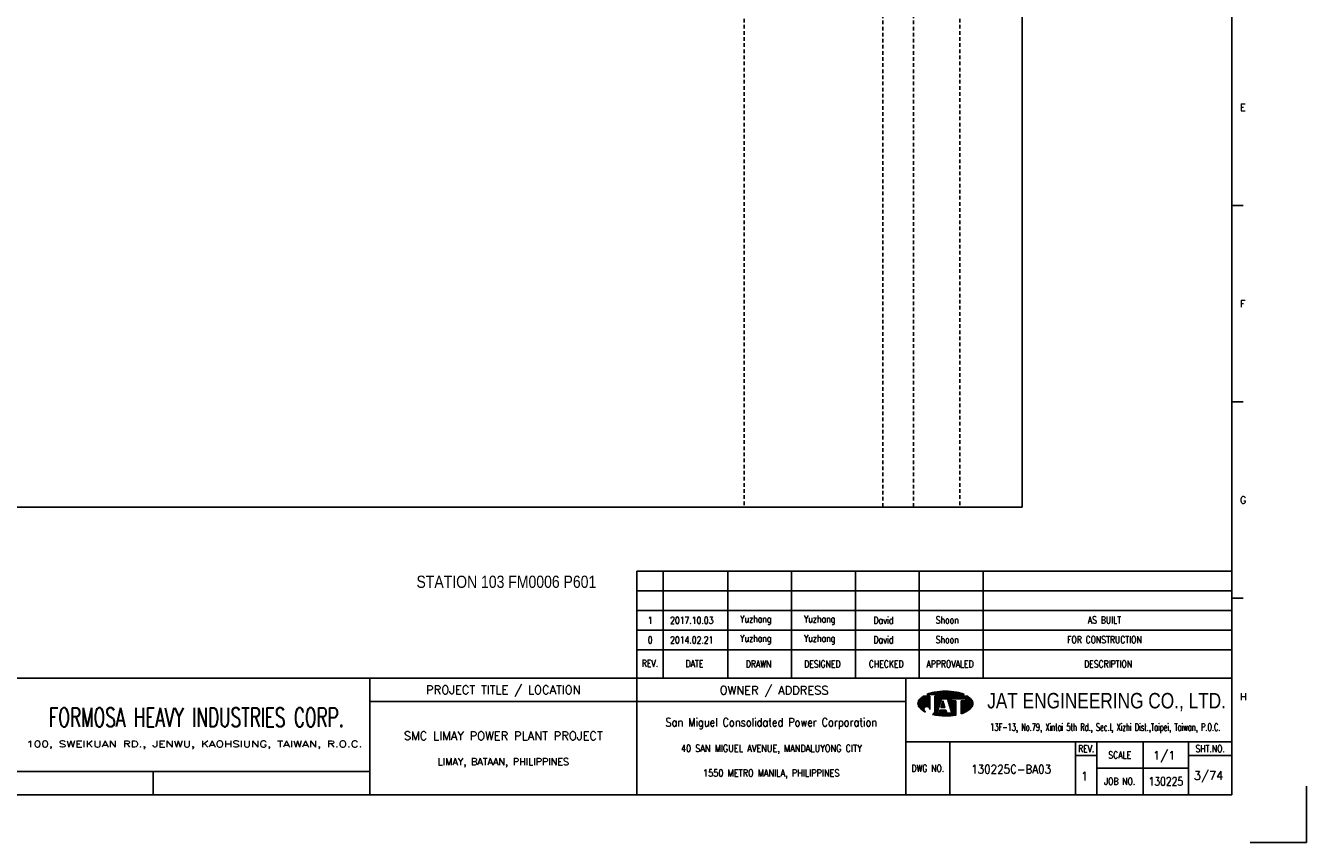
# Model space of a CAD drawing. Extents: x 1140 to 2106, y -51 to 631.
# Tile 2 of 3: x 1582 to 2106, y -51 to 283. Entities that reach past the tile are written whole.
import ezdxf
from ezdxf.enums import TextEntityAlignment as Align

# ---------------------------------------------------------------- set-up
doc = ezdxf.new("R2010")
doc.units = 0
doc.header["$MEASUREMENT"] = 0
doc.linetypes.add('HIDDEN', pattern=[4, 1.5, -1, 1.5])
doc.layers.get('0').update_dxf_attribs({"linetype": 'CONTINUOUS'})
doc.layers.get('DEFPOINTS').update_dxf_attribs({"linetype": 'CONTINUOUS'})
for name, color, linetype in [('B_DIM', 7, 'CONTINUOUS'), ('CON', 4, 'CONTINUOUS'), ('DCS', 7, 'CONTINUOUS'), ('HID', 2, 'HIDDEN'), ('T', 2, 'CONTINUOUS'), ('TEXT', 7, 'CONTINUOUS'), ('圖框CON', 4, 'CONTINUOUS'), ('框線', 6, 'CONTINUOUS')]:
    doc.layers.add(name, color=color, linetype=linetype)
doc.styles.add('AEH', font='simplex', dxfattribs={"width": 0.8, "bigfont": 'ae'})
doc.styles.add('DAYUKP', font='complex', dxfattribs={"bigfont": 'DAYUKP.SHX'})
doc.styles.add('E2', font='simplex.shx', dxfattribs={"height": 2})
doc.styles.add('E3', font='simplex.shx', dxfattribs={"height": 3})
doc.styles.add('ROMANS', font='romans', dxfattribs={"width": 0.8})
doc.styles.add('style3', font='ARIALN.TTF')
doc.styles.add('WMF-Arial0', font='arial.ttf')

# ---------------------------------------------------------------- blocks, each defined once
blk = doc.blocks.new('1880-TITLE_BLK')
at = {"layer": 'TEXT', "color": 2, "linetype": 'Continuous', "style": 'E3'}
for tag, p in [('SCALE', (790.95, 31.17)), ('DWG_NO', (736.41, 26.44)), ('REV', (762.59, 23.97)), ('SHT_NO', (806.74, 23.97))]:
    blk.add_attdef(tag, text='', height=3, dxfattribs=at).set_placement(p, align=Align.MIDDLE)
at = {"layer": 'TEXT', "linetype": 'Continuous', "style": 'E2', "width": 0.6}
for tag, p in [('REV_DATE', (418.65, 19.76)), ('APPR_DATE', (492.93, 19.76))]:
    blk.add_attdef(tag, text='', height=2, dxfattribs=at).set_placement(p, align=Align.MIDDLE_LEFT)
blk = doc.blocks.new('1')
at = {"layer": 'B_DIM'}
for p, q in [((2181.53, 118.11), (1938.08, 118.11)), ((1938.08, 74.29), (1938.08, 118.11)), ((1948.92, 74.29), (1948.92, 118.11)), ((1975.28, 74.29), (1975.28, 118.11)), ((2001.39, 74.29), (2001.39, 118.11)), ((2027.5, 74.29), (2027.5, 118.11)), ((2053.62, 74.29), (2053.62, 118.11)), ((2079.73, 74.29), (2079.73, 118.11)), ((2181.53, 110.07), (1938.08, 110.07)), ((1938.08, 77.93), (1938.08, 104.33)), ((2181.53, 102.03), (1938.08, 102.03)), ((2181.53, 93.99), (1938.08, 93.99)), ((2181.53, 85.95), (1938.08, 85.95))]:
    blk.add_line(p, q, dxfattribs=at)
at = {"layer": 'DEFPOINTS'}
blk.add_lwpolyline([(2189, 7.08), (2211.97, 7.08), (2211.97, 30.05)], dxfattribs=at)
at = {"layer": 'T', "color": 0, "lineweight": -3}
for p, q in [((2057.61, 67.67), (2058.11, 68.18)), ((2057.83, 67.67), (2058.43, 68.27)), ((2058.05, 67.67), (2058.73, 68.35)), ((2058.27, 67.67), (2059.03, 68.43)), ((2058.49, 67.67), (2059.32, 68.49)), ((2058.72, 67.67), (2059.6, 68.55)), ((2058.94, 67.67), (2059.87, 68.6)), ((2059.16, 67.67), (2060.14, 68.65)), ((2059.38, 67.67), (2060.41, 68.7)), ((2059.6, 67.67), (2060.67, 68.74)), ((2059.82, 67.67), (2060.93, 68.77)), ((2060.05, 67.67), (2061.18, 68.81)), ((2060.27, 67.67), (2061.44, 68.84)), ((2060.49, 67.67), (2061.69, 68.87)), ((2060.71, 67.67), (2061.93, 68.89)), ((2060.93, 67.67), (2062.18, 68.91)), ((2061.15, 67.67), (2062.42, 68.93)), ((2061.38, 67.67), (2062.66, 68.95)), ((2061.6, 67.67), (2062.89, 68.97)), ((2061.82, 67.67), (2063.13, 68.98)), ((2062.04, 67.67), (2063.36, 68.99)), ((2062.26, 67.67), (2063.59, 69)), ((2062.48, 67.67), (2063.82, 69)), ((2062.71, 67.67), (2064.04, 69.01)), ((2062.93, 67.67), (2064.27, 69.01)), ((2063.15, 67.67), (2064.49, 69.01)), ((2063.37, 67.67), (2064.71, 69.01)), ((2063.59, 67.67), (2064.92, 69)), ((2063.81, 67.67), (2065.14, 69)), ((2064.04, 67.67), (2065.35, 68.99)), ((2064.26, 67.67), (2065.56, 68.98)), ((2064.48, 67.67), (2065.78, 68.97)), ((2064.7, 67.67), (2065.98, 68.95)), ((2064.92, 67.67), (2066.19, 68.94)), ((2065.14, 67.67), (2066.4, 68.92)), ((2065.37, 67.67), (2066.6, 68.9)), ((2065.59, 67.67), (2066.8, 68.88)), ((2065.81, 67.67), (2067, 68.86)), ((2066.03, 67.67), (2067.2, 68.84)), ((2066.25, 67.67), (2067.4, 68.82)), ((2066.47, 67.67), (2067.6, 68.79)), ((2066.7, 67.67), (2067.79, 68.77)), ((2066.92, 67.67), (2067.98, 68.74)), ((2067.14, 67.67), (2068.18, 68.71)), ((2067.36, 67.67), (2068.37, 68.68)), ((2067.58, 67.67), (2068.56, 68.64)), ((2067.81, 67.67), (2068.75, 68.61)), ((2068.03, 67.67), (2068.93, 68.58)), ((2068.25, 67.67), (2069.12, 68.54)), ((2068.47, 67.67), (2069.3, 68.5)), ((2068.69, 67.67), (2069.48, 68.46)), ((2068.91, 67.67), (2069.66, 68.42)), ((2069.14, 67.67), (2069.84, 68.37)), ((2069.36, 67.67), (2070.01, 68.33)), ((2069.58, 67.67), (2070.19, 68.28)), ((2069.8, 67.67), (2070.36, 68.23)), ((2070.02, 67.67), (2070.53, 68.18)), ((2070.24, 67.67), (2070.7, 68.13)), ((2053.09, 63.82), (2056.14, 66.87)), ((2053.09, 64.04), (2055.92, 66.87)), ((2053.11, 63.62), (2056.36, 66.87)), ((2053.12, 64.29), (2055.7, 66.87)), ((2053.14, 63.43), (2056.58, 66.87)), ((2053.18, 63.25), (2056.8, 66.87)), ((2053.18, 64.57), (2055.47, 66.87)), ((2053.24, 63.08), (2057.03, 66.87)), ((2053.29, 64.91), (2055.25, 66.87)), ((2053.3, 62.92), (2057.25, 66.87)), ((2053.37, 62.77), (2057.47, 66.87)), ((2053.45, 62.63), (2057.69, 66.87)), ((2053.54, 62.5), (2057.91, 66.86)), ((2053.61, 65.45), (2054.47, 66.31)), ((2053.64, 62.37), (2057.91, 66.64)), ((2053.74, 62.25), (2057.91, 66.42)), ((2053.84, 62.14), (2057.91, 66.2)), ((2053.95, 62.02), (2057.91, 65.98)), ((2054.07, 61.91), (2057.91, 65.75)), ((2054.18, 61.8), (2057.91, 65.53)), ((2054.29, 61.7), (2057.91, 65.31)), ((2054.41, 61.59), (2057.91, 65.09)), ((2054.53, 61.49), (2057.91, 64.87)), ((2054.65, 61.39), (2057.91, 64.65)), ((2056.12, 62.63), (2057.91, 64.42)), ((2056.46, 62.75), (2057.91, 64.2)), ((2056.7, 62.77), (2057.91, 63.98)), ((2056.9, 62.75), (2057.91, 63.76)), ((2056.94, 67.67), (2057.09, 67.82)), ((2057.08, 62.71), (2057.91, 63.54)), ((2057.16, 67.67), (2057.44, 67.95)), ((2057.23, 62.64), (2057.91, 63.32)), ((2057.37, 62.56), (2057.91, 63.09)), ((2057.39, 67.67), (2057.78, 68.07)), ((2057.5, 62.46), (2057.91, 62.87)), ((2060.05, 63.24), (2063.68, 66.87)), ((2060.05, 63.46), (2063.46, 66.87)), ((2060.05, 63.68), (2063.23, 66.87)), ((2060.05, 63.9), (2063.01, 66.87)), ((2060.05, 64.13), (2062.79, 66.87)), ((2060.05, 64.35), (2062.57, 66.87)), ((2060.05, 64.57), (2062.35, 66.87)), ((2060.05, 64.79), (2062.13, 66.87)), ((2060.05, 65.01), (2061.9, 66.87)), ((2060.05, 65.23), (2061.68, 66.87)), ((2060.05, 65.46), (2061.46, 66.87)), ((2060.05, 66.12), (2060.79, 66.87)), ((2060.05, 66.34), (2060.57, 66.87)), ((2060.05, 66.56), (2060.35, 66.87)), ((2060.05, 66.79), (2060.13, 66.87)), ((2060.05, 65.68), (2061.24, 66.87)), ((2060.05, 65.9), (2061.02, 66.87)), ((2060.05, 63.02), (2062.67, 65.64)), ((2060.05, 62.8), (2062.57, 65.32)), ((2060.05, 62.57), (2062.47, 64.99)), ((2060.05, 62.35), (2062.36, 64.67)), ((2060.05, 62.13), (2062.26, 64.34)), ((2060.05, 61.91), (2062.16, 64.02)), ((2060.05, 61.69), (2062.05, 63.69)), ((2060.05, 61.46), (2061.95, 63.37)), ((2062.45, 62.32), (2063.71, 63.57)), ((2062.5, 62.58), (2063.65, 63.74)), ((2062.6, 62.91), (2063.6, 63.91)), ((2062.68, 62.32), (2063.76, 63.4)), ((2062.7, 63.23), (2063.55, 64.08)), ((2062.8, 63.56), (2063.49, 64.25)), ((2062.83, 65.8), (2063.9, 66.87)), ((2062.9, 62.32), (2063.81, 63.24)), ((2062.91, 63.88), (2063.44, 64.42)), ((2063.01, 64.2), (2063.39, 64.58)), ((2063.05, 65.8), (2064.12, 66.87)), ((2063.11, 64.53), (2063.33, 64.75)), ((2063.12, 62.32), (2063.87, 63.07)), ((2063.21, 64.85), (2063.28, 64.92)), ((2063.27, 65.8), (2064.34, 66.87)), ((2063.34, 62.32), (2063.92, 62.9)), ((2063.49, 65.8), (2064.56, 66.87)), ((2063.72, 65.8), (2064.79, 66.87)), ((2063.94, 65.8), (2065.01, 66.87)), ((2064.16, 65.8), (2065.23, 66.87)), ((2064.38, 65.8), (2065.45, 66.87)), ((2064.6, 65.8), (2065.67, 66.87)), ((2064.82, 65.8), (2065.89, 66.87)), ((2065.05, 65.8), (2066.12, 66.87)), ((2065.16, 65.69), (2066.34, 66.87)), ((2065.22, 65.53), (2066.56, 66.87)), ((2065.27, 65.36), (2066.78, 66.87)), ((2065.32, 65.19), (2067, 66.87)), ((2065.38, 65.02), (2067.22, 66.87)), ((2065.43, 64.85), (2067.45, 66.87)), ((2065.48, 64.69), (2067.67, 66.87)), ((2065.54, 64.52), (2066.74, 65.71)), ((2065.59, 64.35), (2066.74, 65.49)), ((2065.65, 64.18), (2066.74, 65.27)), ((2065.7, 64.01), (2066.74, 65.05)), ((2065.75, 63.84), (2066.9, 65)), ((2065.81, 63.68), (2067.12, 65)), ((2065.86, 63.51), (2067.35, 65)), ((2065.91, 63.34), (2067.57, 65)), ((2065.97, 63.17), (2067.79, 65)), ((2066.02, 63), (2068.01, 65)), ((2066.07, 62.84), (2068.23, 65)), ((2066.13, 62.67), (2068.46, 65)), ((2066.18, 62.5), (2068.61, 64.93)), ((2066.23, 62.33), (2068.61, 64.71)), ((2066.29, 62.16), (2068.61, 64.48)), ((2066.34, 61.99), (2068.61, 64.26)), ((2066.39, 61.83), (2068.61, 64.04)), ((2066.45, 61.66), (2068.61, 63.82)), ((2066.5, 61.49), (2068.61, 63.6)), ((2066.56, 61.32), (2068.61, 63.38)), ((2066.61, 61.15), (2068.61, 63.15)), ((2066.66, 60.99), (2068.61, 62.93)), ((2066.82, 65.8), (2067.89, 66.87)), ((2067.04, 65.8), (2068.11, 66.87)), ((2067.26, 65.8), (2068.33, 66.87)), ((2067.48, 65.8), (2068.55, 66.87)), ((2067.71, 65.8), (2068.78, 66.87)), ((2067.93, 65.8), (2069, 66.87)), ((2068.15, 65.8), (2069.22, 66.87)), ((2068.37, 65.8), (2069.44, 66.87)), ((2068.59, 65.8), (2069.66, 66.87)), ((2068.81, 65.8), (2069.88, 66.87)), ((2069.04, 65.8), (2070.11, 66.87)), ((2069.26, 65.8), (2070.33, 66.87)), ((2069.48, 65.8), (2070.55, 66.87)), ((2069.7, 65.8), (2070.77, 66.87)), ((2069.92, 65.8), (2070.99, 66.87)), ((2070.14, 65.8), (2071.21, 66.87)), ((2070.37, 65.8), (2071.44, 66.87)), ((2070.47, 67.67), (2070.87, 68.07)), ((2070.59, 65.8), (2071.66, 66.87)), ((2070.69, 67.67), (2071.03, 68.02)), ((2070.75, 63.08), (2074.07, 66.4)), ((2070.75, 62.86), (2074.19, 66.3)), ((2070.75, 62.63), (2074.31, 66.2)), ((2070.75, 62.41), (2074.43, 66.09)), ((2070.75, 62.19), (2074.54, 65.98)), ((2070.75, 61.97), (2074.66, 65.87)), ((2070.75, 61.75), (2074.77, 65.76)), ((2070.75, 61.53), (2074.87, 65.65)), ((2070.75, 61.3), (2074.98, 65.53)), ((2070.75, 61.08), (2075.08, 65.41)), ((2070.75, 60.86), (2075.17, 65.28)), ((2070.75, 60.64), (2075.25, 65.14)), ((2070.75, 63.96), (2071.78, 65)), ((2070.75, 63.74), (2072, 65)), ((2070.75, 63.52), (2072.22, 65)), ((2070.75, 63.3), (2072.45, 65)), ((2070.75, 64.41), (2071.34, 65)), ((2070.75, 64.19), (2071.56, 65)), ((2070.75, 64.85), (2070.89, 65)), ((2070.75, 64.63), (2071.12, 65)), ((2070.75, 60.42), (2075.33, 64.99)), ((2070.75, 60.2), (2075.39, 64.84)), ((2070.75, 59.97), (2075.45, 64.67)), ((2070.75, 59.75), (2075.5, 64.5)), ((2070.81, 65.8), (2071.88, 66.87)), ((2070.91, 67.67), (2071.2, 67.96)), ((2071.03, 65.8), (2072.1, 66.87)), ((2071.07, 59.85), (2075.53, 64.32)), ((2071.13, 67.67), (2071.36, 67.9)), ((2071.25, 65.8), (2072.32, 66.87)), ((2071.35, 67.67), (2071.52, 67.84)), ((2071.42, 59.97), (2075.56, 64.12)), ((2071.47, 65.8), (2072.54, 66.87)), ((2071.57, 67.67), (2071.68, 67.77)), ((2071.7, 65.8), (2072.77, 66.87)), ((2071.78, 60.12), (2075.57, 63.9)), ((2071.8, 67.67), (2071.83, 67.71)), ((2071.92, 65.8), (2072.99, 66.87)), ((2072.14, 65.8), (2073.21, 66.87)), ((2072.17, 60.28), (2075.55, 63.67)), ((2072.36, 65.8), (2073.43, 66.87)), ((2072.58, 65.8), (2073.57, 66.78)), ((2072.59, 60.48), (2075.51, 63.4)), ((2072.62, 65.62), (2073.7, 66.69)), ((2072.62, 65.39), (2073.83, 66.6)), ((2072.62, 65.17), (2073.95, 66.5)), ((2073.08, 60.75), (2075.42, 63.1)), ((2054.78, 61.29), (2055.59, 62.11)), ((2054.9, 61.2), (2055.48, 61.77)), ((2055.03, 61.11), (2055.46, 61.53)), ((2055.16, 61.01), (2055.47, 61.33)), ((2055.3, 60.93), (2055.52, 61.15)), ((2055.43, 60.84), (2055.59, 60.99)), ((2055.57, 60.76), (2055.67, 60.85)), ((2055.71, 60.67), (2055.76, 60.73)), ((2055.85, 60.59), (2055.88, 60.62)), ((2056, 60.52), (2056, 60.52)), ((2056.14, 60.44), (2056.14, 60.44)), ((2057.61, 62.35), (2057.91, 62.65)), ((2057.7, 62.23), (2057.91, 62.43)), ((2057.79, 62.09), (2057.91, 62.21)), ((2057.85, 61.93), (2057.91, 61.99)), ((2057.89, 61.75), (2057.91, 61.76)), ((2057.91, 61.54), (2057.91, 61.55)), ((2059.09, 59.4), (2061.43, 61.74)), ((2059.28, 59.36), (2061.33, 61.42)), ((2059.46, 59.32), (2061.23, 61.09)), ((2059.64, 59.29), (2061.12, 60.77)), ((2059.83, 59.25), (2061.02, 60.44)), ((2059.86, 60.39), (2061.54, 62.07)), ((2059.98, 60.73), (2061.64, 62.39)), ((2060.02, 59.22), (2060.92, 60.12)), ((2060.03, 61), (2061.74, 62.72)), ((2060.05, 61.24), (2060.05, 61.24)), ((2060.21, 59.19), (2060.93, 59.91)), ((2060.4, 59.16), (2061.15, 59.91)), ((2060.59, 59.13), (2061.38, 59.91)), ((2060.78, 59.1), (2061.6, 59.91)), ((2060.98, 59.07), (2063.16, 61.25)), ((2061.17, 59.04), (2063.38, 61.25)), ((2061.37, 59.02), (2063.6, 61.25)), ((2061.57, 59), (2063.82, 61.25)), ((2061.68, 59.99), (2062.94, 61.25)), ((2061.77, 58.97), (2064.04, 61.25)), ((2061.78, 60.32), (2062.71, 61.25)), ((2061.88, 60.64), (2062.49, 61.25)), ((2061.97, 58.95), (2064.27, 61.25)), ((2061.99, 60.96), (2062.27, 61.25)), ((2062.17, 58.94), (2064.45, 61.21)), ((2062.38, 58.92), (2064.51, 61.05)), ((2062.58, 58.9), (2064.56, 60.88)), ((2062.79, 58.89), (2064.61, 60.71)), ((2063, 58.88), (2064.67, 60.54)), ((2063.21, 58.87), (2064.72, 60.37)), ((2063.43, 58.86), (2064.77, 60.2)), ((2063.56, 62.32), (2063.97, 62.73)), ((2063.64, 58.85), (2064.82, 60.03)), ((2063.78, 62.32), (2064.03, 62.56)), ((2063.86, 58.85), (2064.92, 59.91)), ((2064.01, 62.32), (2064.08, 62.39)), ((2064.08, 58.84), (2065.15, 59.91)), ((2064.3, 58.84), (2065.37, 59.91)), ((2064.52, 58.84), (2065.59, 59.91)), ((2064.74, 58.85), (2065.81, 59.91)), ((2064.97, 58.85), (2066.03, 59.91)), ((2065.2, 58.86), (2066.25, 59.91)), ((2065.43, 58.87), (2066.48, 59.91)), ((2065.66, 58.88), (2066.7, 59.91)), ((2065.9, 58.89), (2066.92, 59.91)), ((2066.14, 58.91), (2068.61, 61.38)), ((2066.38, 58.93), (2068.61, 61.16)), ((2066.62, 58.95), (2068.61, 60.94)), ((2066.72, 60.82), (2068.61, 62.71)), ((2066.77, 60.65), (2068.61, 62.49)), ((2066.82, 60.48), (2068.61, 62.27)), ((2066.87, 58.97), (2068.61, 60.72)), ((2066.88, 60.31), (2068.61, 62.05)), ((2066.93, 60.14), (2068.61, 61.82)), ((2066.98, 59.98), (2068.61, 61.6)), ((2067.11, 59), (2068.61, 60.49)), ((2067.37, 59.03), (2068.61, 60.27)), ((2067.62, 59.06), (2068.61, 60.05)), ((2067.88, 59.1), (2068.61, 59.83)), ((2068.14, 59.14), (2068.61, 59.61)), ((2068.4, 59.18), (2068.61, 59.38)), ((2073.74, 61.19), (2075.24, 62.69))]:
    blk.add_line(p, q, dxfattribs=at)
at = {"layer": 'T', "lineweight": -3}
for p, q in [((2057.91, 66.87), (2055.21, 66.87)), ((2056.73, 67.67), (2071.93, 67.67)), ((2057.91, 66.87), (2057.91, 61.52)), ((2073.45, 66.87), (2060.05, 66.87)), ((2060.05, 66.33), (2060.05, 66.87)), ((2060.05, 66.87), (2060.05, 61.23)), ((2061.8, 63.05), (2060.05, 61.24)), ((2060.85, 59.91), (2062.72, 65.8)), ((2063.26, 65), (2062.41, 62.32)), ((2062.72, 65.8), (2065.13, 65.8)), ((2064.1, 62.32), (2063.26, 65)), ((2063.79, 65.8), (2065.13, 65.8)), ((2065.13, 65.8), (2067, 59.91)), ((2066.74, 65.8), (2072.62, 65.8)), ((2066.74, 65), (2066.74, 65.8)), ((2068.61, 65), (2066.74, 65)), ((2068.61, 65), (2068.61, 59.21)), ((2072.62, 65), (2070.75, 65)), ((2070.75, 65), (2070.75, 59.74)), ((2072.62, 65.8), (2072.62, 65)), ((2061.65, 59.91), (2060.85, 59.91)), ((2062.08, 61.25), (2061.65, 59.91)), ((2064.44, 61.25), (2062.08, 61.25)), ((2062.41, 62.32), (2064.1, 62.32)), ((2064.86, 59.91), (2064.44, 61.25)), ((2067, 59.91), (2064.86, 59.91))]:
    blk.add_line(p, q, dxfattribs=at)
for centre, major_axis, start_param, end_param in [((2062.5, 54), (-10.49, 10.49), 5.683021, 5.897183), ((2064.33, 44.23), (-17.52, 17.52), 5.497787, 5.683021), ((2064.33, 44.23), (17.52, 17.52), 0.600164, 0.785398), ((2066.16, 54), (10.49, 10.49), 0.386002, 0.600164), ((2055.58, 63.92), (1.76, 1.76), 1.614811, 2.356194), ((2055.58, 63.92), (-1.76, 1.76), 0.785398, 1.526782), ((2059.72, 60.14), (-5.73, 5.73), 6.088179, 6.3272), ((2068.93, 60.14), (-5.73, 5.73), 4.668374, 4.907395), ((2073.07, 63.92), (-1.76, 1.76), 3.926991, 4.668374), ((2073.07, 63.92), (1.76, 1.76), 4.756403, 5.497787), ((2059.72, 67.71), (5.73, 5.73), 3.097578, 3.478972), ((2056.68, 61.54), (-0.868, 0.868), 3.906164, 8.245601), ((2057.88, 61.28), (1.53, 1.53), 4.470635, 5.546585), ((2064.33, 83.62), (17.52, 17.52), 3.710226, 3.926991), ((2064.33, 83.62), (17.52, 17.52), 3.926991, 4.100643), ((2066.16, 73.85), (-10.49, 10.49), 2.670765, 2.781027), ((2068.93, 67.71), (-5.73, 5.73), 2.781027, 3.185607)]:
    blk.add_ellipse(centre, major_axis=major_axis, ratio=1, start_param=start_param, end_param=end_param, dxfattribs=at)
at = {"layer": '圖框CON'}
for p, q in [((2186.14, 267.8), (2181.53, 267.8)), ((2186.14, 187.4), (2181.53, 187.4)), ((2186.14, 107), (2181.53, 107)), ((2048.1, 48.3), (2181.53, 48.3)), ((2066.14, 48.3), (2066.14, 26.6)), ((2117.55, 48.3), (2117.55, 26.6)), ((2126.28, 48.3), (2126.28, 26.6)), ((2145.25, 26.6), (2145.25, 48.3)), ((2163.72, 26.6), (2163.72, 48.3)), ((2117.55, 42.62), (2126.28, 42.62)), ((2163.72, 42.62), (2181.53, 42.62)), ((2126.28, 37.45), (2163.72, 37.45)), ((1740.17, 36.15), (1740.17, 26.6))]:
    blk.add_line(p, q, dxfattribs=at)
for points in [[(1828.89, 26.6), (1828.89, 74.29)], [(1938.08, 26.6), (1938.08, 74.29)], [(2048.1, 26.6), (2048.1, 74.29)], [(2048.1, 64.75), (1828.89, 64.75)], [(1828.89, 36.15), (1802.67, 36.15), (1651.45, 36.15)]]:
    blk.add_lwpolyline(points, dxfattribs=at)
at = {"layer": '框線'}
for p, q in [((2181.53, 26.6), (2181.53, 669.81)), ((2181.53, 74.29), (1308.62, 74.29)), ((2181.53, 26.6), (1308.62, 26.6))]:
    blk.add_line(p, q, dxfattribs=at)
at = {"style": 'DAYUKP'}
for s, p in [('E', (2184.79, 307.99)), ('F', (2184.79, 227.59)), ('G', (2184.79, 147.19)), ('H', (2184.79, 66.79))]:
    blk.add_text(s, height=2.87, dxfattribs=at).set_placement(p, align=Align.MIDDLE_LEFT)
at = {"style": 'WMF-Arial0', "width": 0.8}
blk.add_text('JAT ENGINEERING CO., LTD.', height=6.3172, dxfattribs=at).set_placement((2130.24, 64.55), align=Align.MIDDLE)
at = {"color": 90, "ltscale": 500, "style": 'ROMANS', "width": 0.65}
blk.add_text('FORMOSA HEAVY INDUSTRIES CORP.', height=7.7366, dxfattribs=at).set_placement((1757.9, 58.28), align=Align.MIDDLE)
at = {"color": 2, "ltscale": 500, "style": 'ROMANS', "width": 0.85}
blk.add_text('San Miguel Consolidated Power Corporation', height=3.4457, dxfattribs=at).set_placement((1993.09, 56.23), align=Align.MIDDLE_CENTER)
at = {"color": 2, "ltscale": 500, "style": 'ROMANS'}
for s, height, p in [('SMC LIMAY POWER PLANT PROJECT', 3.4457, (1883.48, 50.7)), ('LIMAY, BATAAN, PHILIPPINES', 2.8714, (1883.48, 40.08))]:
    blk.add_text(s, height=height, dxfattribs=at).set_placement(p, align=Align.MIDDLE_CENTER)
at = {"color": 4, "ltscale": 500, "style": 'ROMANS', "width": 0.85}
for s, p in [('40 SAN MIGUEL AVENUE, MANDALUYONG CITY', (1993.09, 45.61)), ('1550 METRO MANILA, PHILIPPINES', (1993.09, 35.51))]:
    blk.add_text(s, height=2.8714, dxfattribs=at).set_placement(p, align=Align.MIDDLE_CENTER)
at = {"layer": 'B_DIM', "style": 'AEH', "width": 0.8}
for s, height, p in [('REV.', 2.871, (1943.45, 80.37)), ('DATE', 2.871, (1961.68, 80.21)), ('DRAWN', 2.871, (1987.87, 80.12)), ('DESIGNED', 2.871, (2013.98, 80.12)), ('CHECKED', 2.871, (2040.1, 80.12)), ('APPROVALED', 2.871, (2066.21, 80.12)), ('DESCRIPTION', 2.8714, (2130.87, 80.12))]:
    blk.add_text(s, height=height, dxfattribs=at).set_placement(p, align=Align.MIDDLE)
at = {"layer": 'HID', "ltscale": 500, "style": 'ROMANS'}
for s, p in [('PROJECT TITLE / LOCATION', (1883.48, 69.28)), ('OWNER / ADDRESS', (1994.25, 69.12))]:
    blk.add_text(s, height=3.4457, dxfattribs=at).set_placement(p, align=Align.MIDDLE)
at = {"layer": 'HID', "style": 'ROMANS', "width": 1.216198}
blk.add_text('100, SWEIKUAN RD., JENWU, KAOHSIUNG, TAIWAN, R.O.C.', height=2.5897, dxfattribs=at).set_placement((1688.31, 46.06), (1825.84, 46.06), align=Align.FIT)
at = {"layer": 'HID', "color": 7, "style": 'ROMANS', "width": 0.8}
for s, p in [('REV.', (2121.92, 45.46)), ('SHT.NO.', (2172.62, 45.46)), ('SCALE', (2135.64, 42.87)), ('DWG NO.', (2057.12, 37.45)), ('JOB NO.', (2135.64, 32.03))]:
    blk.add_text(s, height=2.871, dxfattribs=at).set_placement(p, align=Align.MIDDLE)
at = {"layer": 'T', "color": 2, "ltscale": 500, "style": 'ROMANS', "width": 0.65}
blk.add_text('13F-13, No.79, Xintai 5th Rd., Sec.I, Xizhi Dist.,Taipei, Taiwan, P.O.C.', height=2.8714, dxfattribs=at).set_placement((2129.74, 52.81), align=Align.CENTER)

msp = doc.modelspace()

# ---------------------------------------------------------------- linework, layer by layer
at = {"layer": 'CON'}
msp.add_lwpolyline([(1275.83, 585.86), (1989.83, 585.86), (1989.83, 86.05), (1275.83, 86.05)], close=True, dxfattribs=at)
at = {"layer": 'HID'}
for p, q in [((1876.08, 585.86), (1876.08, 86.05)), ((1932.78, 585.16), (1932.78, 86.05)), ((1945.38, 585.16), (1945.38, 86.05)), ((1964.28, 585.86), (1964.28, 86.05))]:
    msp.add_line(p, q, dxfattribs=at)

# ---------------------------------------------------------------- block references
msp.add_blockref('1', (-105.87, -58.29))
at = {"layer": 'TEXT', "color": 0}
ref = msp.add_blockref('1880-TITLE_BLK', (1139.48, -51.63), dxfattribs=dict(at, xscale=1.148576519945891, yscale=1.148576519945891, zscale=1.148576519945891))
ref.add_attrib('DWG_NO', '130225C-BA03', dxfattribs={"color": 2, "linetype": 'Continuous', "height": 3.4457, "style": 'E3', "width": 0.9}).set_placement((1985.31, -21.25), align=Align.MIDDLE)
ref.add_attrib('REV', '1', dxfattribs={"color": 2, "linetype": 'Continuous', "height": 3.45, "style": 'E3'}).set_placement((2015.38, -24.09), align=Align.MIDDLE)
ref.add_attrib('SCALE', '1/1', dxfattribs={"color": 2, "linetype": 'Continuous', "height": 3.446, "style": 'E3'}).set_placement((2047.95, -15.83), align=Align.MIDDLE)
ref.add_attrib('SHT_NO', '3/74', dxfattribs={"color": 2, "linetype": 'Continuous', "height": 3.446, "style": 'E3'}).set_placement((2066.09, -24.09), align=Align.MIDDLE)

# ---------------------------------------------------------------- texts
at = {"layer": 'DCS', "linetype": 'ByBlock', "style": 'style3'}
msp.add_text('STATION 103 FM0006 P601', height=5, dxfattribs=at).set_placement((1742.07, 52.96))
at = {"layer": 'T', "style": 'AEH', "width": 0.8}
for s, height, p in [('1', 2.87, (1837.67, 39.69)), ('2017.10.03', 2.871, (1854.68, 39.72)), ('Yuzhang', 2.871, (1880.87, 39.81)), ('Yuzhang', 2.871, (1906.99, 39.81)), ('David', 2.871, (1933.1, 39.81)), ('Shoon', 2.871, (1959.21, 39.81)), ('AS BUILT', 2.871, (2023.48, 39.81)), ('0', 2.87, (1837.67, 31.65)), ('2014.02.21', 2.871, (1854.68, 31.68)), ('Yuzhang', 2.871, (1880.87, 31.77)), ('Yuzhang', 2.871, (1906.99, 31.77)), ('David', 2.871, (1933.1, 31.77)), ('Shoon', 2.871, (1959.21, 31.77)), ('FOR CONSTRUCTION', 2.8714, (2023.48, 31.77))]:
    msp.add_text(s, height=height, dxfattribs=at).set_placement(p, align=Align.MIDDLE)
at = {"layer": 'TEXT', "color": 2, "style": 'E3', "width": 0.8}
msp.add_text('130225', height=3.446, dxfattribs=at).set_placement((2048.62, -26.26), align=Align.MIDDLE_CENTER)

doc.saveas('drawing.dxf')
